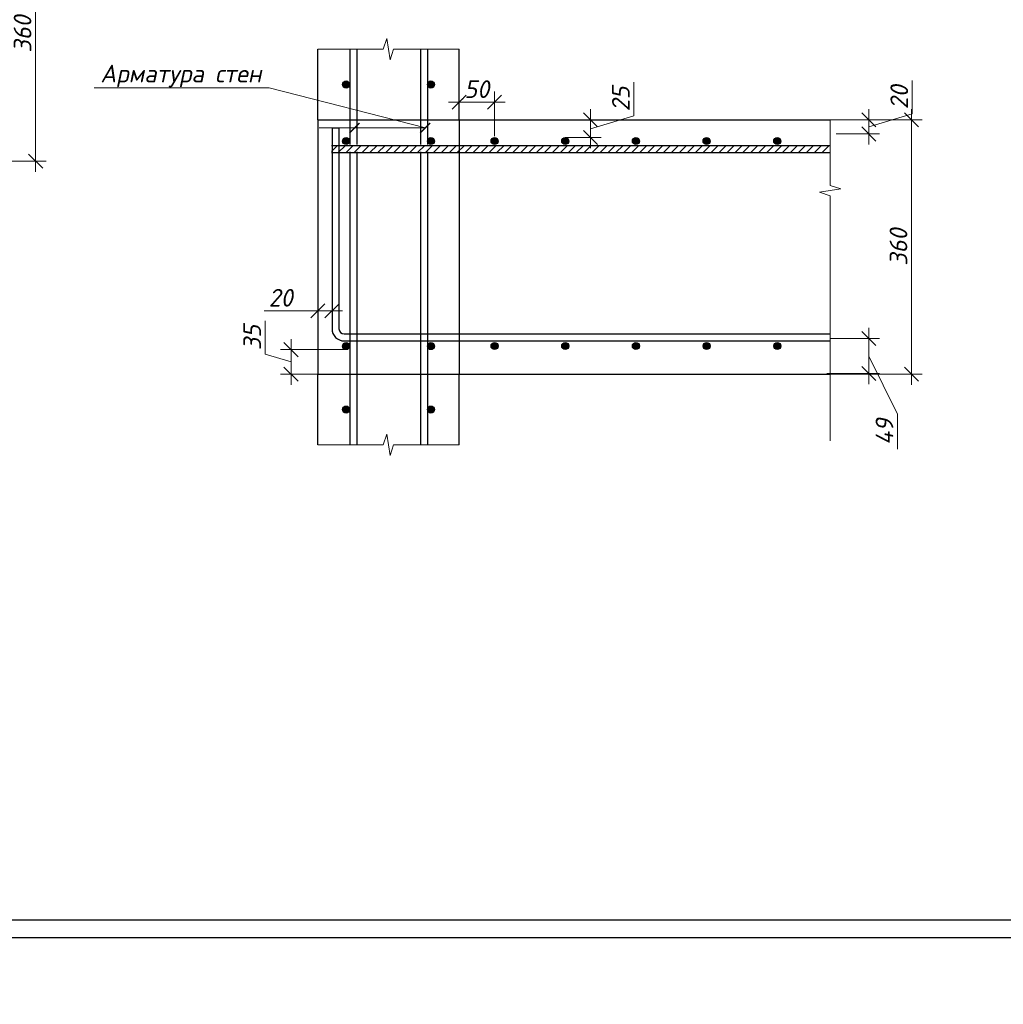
# Model space of a CAD drawing. Header units: millimetres. Extents: x 40580 to 2152466, y -328404 to 177125.
# Tile 171 of 252: x 525328 to 539245, y 134127 to 148061. Entities that reach past the tile are written whole.
import ezdxf

# ---------------------------------------------------------------- set-up
doc = ezdxf.new("R2010")
doc.units = ezdxf.units.MM
for name, color, linetype, lineweight in [('0.25___', 30, 'Continuous', 25), ('06 Текст 0.3', 131, 'Continuous', 25), ('RAZMER', 7, 'Continuous', 9), ('Выноски', 20, 'Continuous', 20), ('подоснова', 151, 'Continuous', 5), ('Размеры', 9, 'Continuous', 15), ('ТЕКСТ', 7, 'Continuous', 15)]:
    doc.layers.add(name, color=color, linetype=linetype, lineweight=lineweight)
for name, color, linetype in [('11', 7, 'Continuous'), ('801Арм Тонкие линии', 72, 'Continuous'), ('911Сл Штриховка', 50, 'Continuous'), ('Столовая - обозначения', 7, 'Continuous')]:
    doc.layers.add(name, color=color, linetype=linetype)
doc.styles.add('GOST-2.304_Type-B', font='GOST_Common.ttf')
doc.styles.add('ГОСТ', font='isocpeur.ttf')
doc.styles.add('ГОСТ 2.304', font='isocpeur.ttf')
doc.styles.add('Украинский', font='isocpeur.ttf', dxfattribs={"oblique": 12})
doc.dimstyles.new('10', dxfattribs={"dimscale": 0, "dimtxt": 250, "dimasz": 200, "dimexe": 150, "dimexo": 0, "dimgap": 60, "dimtad": 1, "dimdec": 0, "dimlfac": 0.1, "dimrnd": 1, "dimzin": 0, "dimdsep": 46, "dimtxsty": 'ГОСТ 2.304', "dimblk": 'OBLIQUE', "dimcen": 0.09, "dimdle": 150, "dimadec": 0, "dimazin": 0, "dimtfac": 1, "dimtdec": 0, "dimtmove": 1, "dimatfit": 2, "dimfxl": 1, "dimtzin": 0, "dimlwd": 0, "dimlwe": 0, "dimarcsym": 0})

# ---------------------------------------------------------------- blocks, each defined once
blk = doc.blocks.new('Штамп')
at = {"layer": '11', "lineweight": 30}
blk.add_line((254210, 84428), (311220, 84428), dxfattribs=at)
at = {"layer": '11'}
for p, q in [((252070, 84178), (281770, 84178)), ((281770, 84178), (311470, 84178))]:
    blk.add_line(p, q, dxfattribs=at)
blk = doc.blocks.new('_OBLIQUE')
at = {"color": 0, "linetype": 'ByBlock'}
blk.add_line((-0.5, -0.5), (0.5, 0.5), dxfattribs=at)
blk = doc.blocks.new('*D6084')
at = {"layer": 'Defpoints', "color": 0, "lineweight": 25, "ltscale": 0.3, "transparency": 16777216}
for p in [(521520, 149660), (525553, 149660), (521498, 146060)]:
    blk.add_point(p, dxfattribs=at)
at = {"layer": 'подоснова', "color": 0, "lineweight": 0, "ltscale": 0.3, "transparency": 16777216}
for p, q in [((525553, 145910), (525553, 149810)), ((521520, 149660), (525703, 149660)), ((521498, 146060), (525703, 146060))]:
    blk.add_line(p, q, dxfattribs=at)
at = {"layer": 'подоснова', "color": 0, "lineweight": 0, "ltscale": 0.3, "transparency": 16777216, "xscale": 200, "yscale": 200, "zscale": 200}
for p, rotation in [((525553, 149660), 90), ((525553, 146060), 270)]:
    blk.add_blockref('_OBLIQUE', p, dxfattribs=dict(at, rotation=rotation))
at = {"layer": 'подоснова', "color": 0, "ltscale": 0.3, "transparency": 16777216, "insert": (525368, 147860), "char_height": 250, "attachment_point": 5, "rotation": 90, "style": 'Украинский', "bg_fill": 3, "box_fill_scale": 1.1, "bg_fill_color": 256, "bg_fill_true_color": 13158600, "bg_fill_transparency": 0}
blk.add_mtext('360', dxfattribs=at)
blk = doc.blocks.new('*D5938')
at = {"layer": 'Defpoints', "color": 0, "lineweight": 25, "transparency": 16777216}
for p in [(532047, 146894), (531547, 146644), (532047, 146415)]:
    blk.add_point(p, dxfattribs=at)
at = {"layer": 'Размеры', "color": 0, "lineweight": 0, "transparency": 16777216}
for p, q in [((531547, 146644), (531547, 147044)), ((532047, 146415), (532047, 147044)), ((531397, 146894), (532197, 146894))]:
    blk.add_line(p, q, dxfattribs=at)
at = {"layer": 'Размеры', "color": 0, "transparency": 16777216, "insert": (531797, 147079), "char_height": 250, "attachment_point": 5, "style": 'Украинский', "bg_fill": 3, "box_fill_scale": 1.1, "bg_fill_color": 256, "bg_fill_true_color": 13158600, "bg_fill_transparency": 0}
blk.add_mtext('50', dxfattribs=at)
at = {"layer": 'Размеры', "color": 0, "lineweight": 0, "transparency": 16777216, "xscale": 200, "yscale": 200, "zscale": 200, "rotation": 180}
blk.add_blockref('_OBLIQUE', (531547, 146894), dxfattribs=at)
at = {"layer": 'Размеры', "color": 0, "lineweight": 0, "transparency": 16777216, "xscale": 200, "yscale": 200, "zscale": 200}
blk.add_blockref('_OBLIQUE', (532047, 146894), dxfattribs=at)
blk = doc.blocks.new('*D5939')
at = {"layer": 'Defpoints', "color": 0, "lineweight": 25, "transparency": 16777216}
for p in [(536797, 146644), (537947, 146644), (536797, 143044)]:
    blk.add_point(p, dxfattribs=at)
at = {"layer": 'Размеры', "color": 0, "lineweight": 0, "transparency": 16777216}
for p, q in [((537947, 142894), (537947, 146794)), ((536797, 146644), (538097, 146644)), ((536797, 143044), (538097, 143044))]:
    blk.add_line(p, q, dxfattribs=at)
at = {"layer": 'Размеры', "color": 0, "lineweight": 0, "transparency": 16777216, "xscale": 200, "yscale": 200, "zscale": 200}
for p, rotation in [((537947, 146644), 90), ((537947, 143044), 270)]:
    blk.add_blockref('_OBLIQUE', p, dxfattribs=dict(at, rotation=rotation))
at = {"layer": 'Размеры', "color": 0, "transparency": 16777216, "insert": (537762, 144844), "char_height": 250, "attachment_point": 5, "rotation": 90, "style": 'Украинский', "bg_fill": 3, "box_fill_scale": 1.1, "bg_fill_color": 256, "bg_fill_true_color": 13158600, "bg_fill_transparency": 0}
blk.add_mtext('360', dxfattribs=at)
blk = doc.blocks.new('*D6146')
at = {"layer": 'Defpoints', "color": 0, "lineweight": 25, "transparency": 16777216}
for p in [(536797, 143549), (537343, 143549), (536747, 143054)]:
    blk.add_point(p, dxfattribs=at)
at = {"layer": 'Размеры', "color": 0, "lineweight": 0, "transparency": 16777216}
for p, q in [((537343, 142904), (537343, 143699)), ((536797, 143549), (537493, 143549)), ((537343, 143301), (537749, 142480)), ((536747, 143054), (537493, 143054)), ((537749, 142480), (537749, 141982))]:
    blk.add_line(p, q, dxfattribs=at)
at = {"layer": 'Размеры', "color": 0, "lineweight": 0, "transparency": 16777216, "xscale": 200, "yscale": 200, "zscale": 200}
for p, rotation in [((537343, 143549), 90), ((537343, 143054), 270)]:
    blk.add_blockref('_OBLIQUE', p, dxfattribs=dict(at, rotation=rotation))
at = {"layer": 'Размеры', "color": 0, "transparency": 16777216, "insert": (537564, 142231), "char_height": 250, "attachment_point": 5, "rotation": 90, "style": 'Украинский', "bg_fill": 3, "box_fill_scale": 1.1, "bg_fill_color": 256, "bg_fill_true_color": 13158600, "bg_fill_transparency": 0}
blk.add_mtext('49', dxfattribs=at)
blk = doc.blocks.new('*D6147')
at = {"layer": 'Defpoints', "color": 0, "lineweight": 25, "transparency": 16777216}
for p in [(536797, 146644), (537343, 146644), (536881, 146444)]:
    blk.add_point(p, dxfattribs=at)
at = {"layer": 'Размеры', "color": 0, "lineweight": 0, "transparency": 16777216}
for p, q in [((537958, 146728), (537958, 147201)), ((537343, 146294), (537343, 146794)), ((537343, 146544), (537958, 146728)), ((536797, 146644), (537493, 146644)), ((536881, 146444), (537493, 146444))]:
    blk.add_line(p, q, dxfattribs=at)
at = {"layer": 'Размеры', "color": 0, "lineweight": 0, "transparency": 16777216, "xscale": 200, "yscale": 200, "zscale": 200}
for p, rotation in [((537343, 146644), 90), ((537343, 146444), 270)]:
    blk.add_blockref('_OBLIQUE', p, dxfattribs=dict(at, rotation=rotation))
at = {"layer": 'Размеры', "color": 0, "transparency": 16777216, "insert": (537773, 146965), "char_height": 250, "attachment_point": 5, "rotation": 90, "style": 'Украинский', "bg_fill": 3, "box_fill_scale": 1.1, "bg_fill_color": 256, "bg_fill_true_color": 13158600, "bg_fill_transparency": 0}
blk.add_mtext('20', dxfattribs=at)
blk = doc.blocks.new('*D6148')
at = {"layer": 'Defpoints', "color": 0, "lineweight": 25, "transparency": 16777216}
for p in [(529547, 144102), (529747, 144102), (529547, 143941)]:
    blk.add_point(p, dxfattribs=at)
at = {"layer": 'Размеры', "color": 0, "lineweight": 0, "transparency": 16777216}
for p, q in [((529547, 144102), (529547, 143791)), ((529747, 144102), (529747, 143791)), ((528786, 143941), (529547, 143941)), ((529897, 143941), (529397, 143941))]:
    blk.add_line(p, q, dxfattribs=at)
at = {"layer": 'Размеры', "color": 0, "lineweight": 0, "transparency": 16777216, "xscale": 200, "yscale": 200, "zscale": 200, "rotation": 180}
blk.add_blockref('_OBLIQUE', (529547, 143941), dxfattribs=at)
at = {"layer": 'Размеры', "color": 0, "lineweight": 0, "transparency": 16777216, "xscale": 200, "yscale": 200, "zscale": 200}
blk.add_blockref('_OBLIQUE', (529747, 143941), dxfattribs=at)
at = {"layer": 'Размеры', "color": 0, "transparency": 16777216, "insert": (529022, 144126), "char_height": 250, "attachment_point": 5, "style": 'Украинский', "bg_fill": 3, "box_fill_scale": 1.1, "bg_fill_color": 256, "bg_fill_true_color": 13158600, "bg_fill_transparency": 0}
blk.add_mtext('20', dxfattribs=at)
blk = doc.blocks.new('*D5943')
at = {"layer": 'Defpoints', "color": 0, "lineweight": 25, "transparency": 16777216}
for p in [(529947, 143392), (529167, 143044), (529947, 143044)]:
    blk.add_point(p, dxfattribs=at)
at = {"layer": 'Размеры', "color": 0, "lineweight": 0, "transparency": 16777216}
for p, q in [((528802, 143327), (528802, 143801)), ((529167, 143542), (529167, 142894)), ((529947, 143392), (529017, 143392)), ((529167, 143218), (528802, 143327)), ((529947, 143044), (529017, 143044))]:
    blk.add_line(p, q, dxfattribs=at)
at = {"layer": 'Размеры', "color": 0, "lineweight": 0, "transparency": 16777216, "xscale": 200, "yscale": 200, "zscale": 200}
for p, rotation in [((529167, 143392), 90), ((529167, 143044), 270)]:
    blk.add_blockref('_OBLIQUE', p, dxfattribs=dict(at, rotation=rotation))
at = {"layer": 'Размеры', "color": 0, "transparency": 16777216, "insert": (528617, 143564), "char_height": 250, "attachment_point": 5, "rotation": 90, "style": 'Украинский', "bg_fill": 3, "box_fill_scale": 1.1, "bg_fill_color": 256, "bg_fill_true_color": 13158600, "bg_fill_transparency": 0}
blk.add_mtext('35', dxfattribs=at)
blk = doc.blocks.new('*D5944')
at = {"layer": 'Defpoints', "color": 0, "lineweight": 25, "transparency": 16777216}
for p in [(533047, 146644), (533404, 146644), (533047, 146394)]:
    blk.add_point(p, dxfattribs=at)
at = {"layer": 'Размеры', "color": 0, "lineweight": 0, "transparency": 16777216}
for p, q in [((534019, 146703), (534019, 147176)), ((533404, 146244), (533404, 146794)), ((533047, 146644), (533554, 146644)), ((533404, 146519), (534019, 146703)), ((533047, 146394), (533554, 146394))]:
    blk.add_line(p, q, dxfattribs=at)
at = {"layer": 'Размеры', "color": 0, "lineweight": 0, "transparency": 16777216, "xscale": 200, "yscale": 200, "zscale": 200}
for p, rotation in [((533404, 146644), 90), ((533404, 146394), 270)]:
    blk.add_blockref('_OBLIQUE', p, dxfattribs=dict(at, rotation=rotation))
at = {"layer": 'Размеры', "color": 0, "transparency": 16777216, "insert": (533834, 146940), "char_height": 250, "attachment_point": 5, "rotation": 90, "style": 'Украинский', "bg_fill": 3, "box_fill_scale": 1.1, "bg_fill_color": 256, "bg_fill_true_color": 13158600, "bg_fill_transparency": 0}
blk.add_mtext('25', dxfattribs=at)

msp = doc.modelspace()

# ---------------------------------------------------------------- hatches: boundary and pattern name
at = {"layer": '911Сл Штриховка', "true_color": 0x000000}
h = msp.add_hatch(color=18, dxfattribs=at)
edge = h.paths.add_edge_path()
edge.add_arc((529946.774, 147143.803), 50, 0, 360)
h = msp.add_hatch(color=18, dxfattribs=at)
edge = h.paths.add_edge_path()
edge.add_arc((531146.774, 147143.803), 50, 0, 360)
h = msp.add_hatch(color=18, dxfattribs=at)
edge = h.paths.add_edge_path()
edge.add_arc((529946.774, 146343.803), 50, 0, 360)
h = msp.add_hatch(color=18, dxfattribs=at)
edge = h.paths.add_edge_path()
edge.add_arc((531146.774, 146343.803), 50, 0, 360)
h = msp.add_hatch(color=18, dxfattribs=at)
edge = h.paths.add_edge_path()
edge.add_arc((533046.774, 146343.803), 50, 0, 360)
h = msp.add_hatch(color=18, dxfattribs=at)
edge = h.paths.add_edge_path()
edge.add_arc((534046.774, 146343.803), 50, 0, 360)
h = msp.add_hatch(color=18, dxfattribs=at)
edge = h.paths.add_edge_path()
edge.add_arc((535046.774, 146343.803), 50, 0, 360)
h = msp.add_hatch(color=18, dxfattribs=at)
edge = h.paths.add_edge_path()
edge.add_arc((536046.774, 146343.803), 50, 0, 360)
h = msp.add_hatch(color=18, dxfattribs=at)
edge = h.paths.add_edge_path()
edge.add_arc((529946.775, 143442.11), 50, 0, 360)
h = msp.add_hatch(color=18, dxfattribs=at)
edge = h.paths.add_edge_path()
edge.add_arc((531146.774, 143442.412), 50, 0, 360)
h = msp.add_hatch(color=18, dxfattribs=at)
edge = h.paths.add_edge_path()
edge.add_arc((532047.073, 143443.766), 50, 0, 360)
h = msp.add_hatch(color=18, dxfattribs=at)
edge = h.paths.add_edge_path()
edge.add_arc((533047.073, 143443.766), 50, 0, 360)
h = msp.add_hatch(color=18, dxfattribs=at)
edge = h.paths.add_edge_path()
edge.add_arc((534047.073, 143443.766), 50, 0, 360)
h = msp.add_hatch(color=18, dxfattribs=at)
edge = h.paths.add_edge_path()
edge.add_arc((535047.073, 143443.766), 50, 0, 360)
h = msp.add_hatch(color=18, dxfattribs=at)
edge = h.paths.add_edge_path()
edge.add_arc((536047.073, 143443.766), 50, 0, 360)
h = msp.add_hatch(color=18, dxfattribs=at)
edge = h.paths.add_edge_path()
edge.add_arc((529946.774, 142543.803), 50, 0, 360)
h = msp.add_hatch(color=18, dxfattribs=at)
edge = h.paths.add_edge_path()
edge.add_arc((531146.774, 142543.803), 50, 0, 360)
at = {"layer": 'Размеры', "true_color": 0x000000}
h = msp.add_hatch(dxfattribs=at)
h.set_pattern_fill('ANSI31', color=18, scale=25)
h.set_pattern_definition([(45, (-2462584.83, 62690.414), (-56.1266008, 56.1266008), [])])
h.paths.add_polyline_path([(529739.929, 146281.646), (529739.929, 146181.021), (536789.932, 146182.879), (536789.932, 146281.646)])

# ---------------------------------------------------------------- linework, layer by layer
at = {"layer": '0.25___', "color": 18, "linetype": 'Continuous', "lineweight": 25, "true_color": 0x000000}
for p, q in [((529546.774, 146643.803), (529546.774, 147643.803)), ((529996.774, 147643.803), (529996.774, 146293.803)), ((530096.774, 147643.803), (530096.774, 146293.803)), ((530996.774, 147643.803), (530996.774, 146293.803)), ((531096.774, 147643.803), (531096.774, 146293.803)), ((529546.774, 146643.803), (529546.774, 143043.803)), ((529996.774, 146193.193), (529996.774, 144992.11)), ((530096.774, 146193.22), (530096.774, 144992.137)), ((530996.774, 146193.464), (530996.774, 144992.385)), ((531096.774, 146193.491), (531096.774, 144992.412)), ((529996.774, 145093.803), (529996.774, 142043.803)), ((530096.774, 145093.803), (530096.774, 142043.803)), ((530996.774, 145093.803), (530996.774, 142043.803)), ((531096.774, 145093.803), (531096.774, 142043.803)), ((529546.774, 142043.803), (529546.774, 143043.803)), ((531546.774, 142043.803), (531546.774, 143043.803))]:
    msp.add_line(p, q, dxfattribs=at)
msp.add_lwpolyline([(529546.774, 143043.803), (536796.777, 143043.803)], dxfattribs=at)
at = {"layer": '06 Текст 0.3', "color": 18, "ltscale": 100, "true_color": 0x000000}
msp.add_line((529746.774, 146293.803), (529746.767, 146194.419), dxfattribs=at)
for points in [[(529739.929, 146281.646), (536789.932, 146281.646)], [(529739.929, 146180.969), (536789.932, 146182.879)]]:
    msp.add_lwpolyline(points, dxfattribs=at)
at = {"layer": '801Арм Тонкие линии', "color": 18, "true_color": 0x000000}
for centre in [(529946.774, 147143.803), (531146.774, 147143.803), (529946.774, 146343.803), (531146.774, 146343.803), (533046.774, 146343.803), (534046.774, 146343.803), (535046.774, 146343.803), (536046.774, 146343.803), (529946.775, 143442.11), (531146.774, 143442.412), (532047.073, 143443.766), (533047.073, 143443.766), (534047.073, 143443.766), (535047.073, 143443.766), (536047.073, 143443.766), (529946.774, 142543.803), (531146.774, 142543.803)]:
    msp.add_circle(centre, 50, dxfattribs=at)
at = {"layer": 'RAZMER', "color": 18, "lineweight": 30, "true_color": 0x000000}
msp.add_line((529745.801, 146529.431), (529844.72, 146529.431), dxfattribs=at)
for points in [[(529746.77, 146530.785), (529746.77, 143688.051)], [(529845.69, 146530.785), (529845.69, 143688.051)]]:
    msp.add_lwpolyline(points, dxfattribs=at)
for radius in [173.17, 74.25]:
    msp.add_arc((529919.94, 143688.051), radius, 180, 270, dxfattribs=at)
at = {"layer": 'Выноски', "color": 18, "true_color": 0x000000}
for q in [(529566.617, 146529.114), (531066.617, 146529.123)]:
    msp.add_line((530066.617, 146529.123), q, dxfattribs=at)
at = {"layer": 'Выноски', "color": 18, "true_color": 0x000000, "const_width": 20}
for points in [[(529995.906, 146458.412), (530137.328, 146599.833)], [(530995.906, 146458.412), (531137.328, 146599.833)]]:
    msp.add_lwpolyline(points, dxfattribs=at)
at = {"layer": 'подоснова', "color": 18, "lineweight": 15, "ltscale": 0.3, "true_color": 0x000000}
msp.add_line((528855.791, 147099.146), (528855.691, 147099.146), dxfattribs=at)
for points in [[(526382.552, 147099.146), (528855.691, 147099.146)], [(531068.332, 146530.838), (528855.791, 147099.146)]]:
    msp.add_lwpolyline(points, dxfattribs=at)
at = {"layer": 'Размеры', "color": 18, "true_color": 0x000000}
for points in [[(529546.774, 147643.803), (530469.326, 147643.803), (530521.774, 147793.803), (530571.774, 147493.803), (530618.889, 147643.803), (531546.774, 147643.803)], [(536796.777, 142102.613), (536796.777, 145566.354), (536646.777, 145618.803), (536946.777, 145668.803), (536796.777, 145715.917), (536796.777, 146643.803)], [(529546.774, 142043.803), (530469.326, 142043.803), (530521.774, 142193.803), (530571.774, 141893.803), (530618.889, 142043.803), (531546.774, 142043.803)]]:
    msp.add_lwpolyline(points, dxfattribs=at)

# ---------------------------------------------------------------- block references
at = {"layer": 'Столовая - обозначения', "color": 18, "lineweight": 20, "true_color": 0x000000}
msp.add_blockref('Штамп', (247319.619, 50897.048), dxfattribs=at)

# ---------------------------------------------------------------- texts
at = {"color": 18, "true_color": 0x000000, "insert": (478205.522, 141765.641), "char_height": 250, "attachment_point": 1, "style": 'ГОСТ'}
msp.add_mtext_dynamic_manual_height_columns('\\pi250;В выделенной области представлена замененная (актуальная) версия. Содержание изменения см. в листе разрешения на внесение изменений.', width=17218.922, gutter_width=5800, heights=[931.637], dxfattribs=at)
at = {"layer": 'подоснова', "color": 18, "ltscale": 0.3, "true_color": 0x000000, "insert": (527609.122, 147424.146), "char_height": 250, "attachment_point": 2, "style": 'GOST-2.304_Type-B'}
msp.add_mtext('{\\fISOCPEUR|b0|i0|c204|p34;\\Q12;Арматура стен}', dxfattribs=at)
at = {"layer": 'ТЕКСТ', "color": 18, "ltscale": 100, "true_color": 0x000000, "char_height": 250, "width": 5911.0211, "attachment_point": 1, "style": 'GOST-2.304_Type-B'}
for s, insert in [('\\pi1400.20752,t7400.20752;Схема расположения \\P\\pi594.90449,t6594.90449;элементов лестничной клетки. \\P\\pi1489.60146,t7489.60146;Разрез 1-1, 2-2, 3-3 ', (317510.903, 136525.816)), ('\\pi725.20752,t6725.20752;Армирование промежуточной \\P\\pi1975.20752,t7975.20752;площадки №1', (423159.431, 136525.816)), ('\\pi725.20752,t6725.20752;Армирование промежуточной \\P\\pi1950.20752,t7950.20752;площадки №2', (485135.347, 136525.816))]:
    msp.add_mtext(s, dxfattribs=dict(at, insert=insert))

# ---------------------------------------------------------------- next in the draw order: dimensions: what is measured, and where the dimension line sits
at = {"layer": 'подоснова', "color": 18, "ltscale": 0.3, "true_color": 0x000000}
dim = msp.add_linear_dim(base=(525552.648, 149659.903), p1=(521498.451, 146059.903), p2=(521520.206, 149659.903), angle=90, dimstyle='10', override={"dimscale": 1, "dimtxsty": 'Украинский', "dimtfill": 1}, dxfattribs=at)
dim.commit()
dim.dimension.update_dxf_attribs({"geometry": '*D6084', "text_midpoint": (525367.648, 147859.903)})
at = {"layer": 'Размеры', "color": 18, "true_color": 0x000000}
for base, p1, p2, picture, middle in [((532046.774, 146893.803), (531546.774, 146643.803), (532046.774, 146414.513), '*D5938', (531796.774, 146893.803)), ((529546.774, 143940.779), (529746.77, 144101.961), (529546.774, 144101.961), '*D6148', (529022.269, 143810.571))]:
    dim = msp.add_linear_dim(base=base, p1=p1, p2=p2, dimstyle='10', override={"dimscale": 1, "dimtxsty": 'Украинский', "dimtfill": 1}, dxfattribs=at)
    dim.commit()
    dim.dimension.update_dxf_attribs({"geometry": picture, "text_midpoint": middle, "dimtype": 160})

# ---------------------------------------------------------------- next in the draw order: hatches: boundary and pattern name
at = {"layer": '911Сл Штриховка', "true_color": 0x000000}
h = msp.add_hatch(color=18, dxfattribs=at)
edge = h.paths.add_edge_path()
edge.add_arc((532046.774, 146343.803), 50, 0, 360)

# ---------------------------------------------------------------- next in the draw order: linework, layer by layer
at = {"layer": '0.25___', "color": 18, "linetype": 'Continuous', "lineweight": 25, "true_color": 0x000000}
for q in [(531546.774, 147643.803), (531546.774, 143043.803)]:
    msp.add_line((531546.774, 146643.803), q, dxfattribs=at)
msp.add_lwpolyline([(529546.774, 146643.803), (536796.777, 146643.803)], dxfattribs=at)
at = {"layer": '801Арм Тонкие линии', "color": 18, "true_color": 0x000000}
msp.add_circle((532046.774, 146343.803), 50, dxfattribs=at)

# ---------------------------------------------------------------- next in the draw order: dimensions: what is measured, and where the dimension line sits
at = {"layer": 'Размеры', "color": 18, "true_color": 0x000000}
for base, p1, p2, picture, middle in [((533403.672, 146643.803), (533046.774, 146393.803), (533046.774, 146643.803), '*D5944', (533833.672, 146763.303)), ((537946.731, 146643.803), (536796.755, 143043.803), (536796.755, 146643.803), '*D5939', (537761.731, 144843.803))]:
    dim = msp.add_linear_dim(base=base, p1=p1, p2=p2, angle=90, dimstyle='10', override={"dimscale": 1, "dimtxsty": 'Украинский', "dimtfill": 1}, dxfattribs=at)
    dim.commit()
    dim.dimension.update_dxf_attribs({"geometry": picture, "text_midpoint": middle})

# ---------------------------------------------------------------- next in the draw order: dimensions: what is measured, and where the dimension line sits
dim = msp.add_linear_dim(base=(537343.169, 146643.803), p1=(536881.079, 146443.803), p2=(536796.733, 146643.803), angle=90, dimstyle='10', override={"dimscale": 1, "dimtxsty": 'Украинский', "dimtfill": 1}, dxfattribs=at)
dim.commit()
dim.dimension.update_dxf_attribs({"geometry": '*D6147', "text_midpoint": (537773.169, 146788.303)})
dim = msp.add_linear_dim(base=(537343.168992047, 143548.802637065), p1=(536747.090885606, 143053.802637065), p2=(536796.77689405, 143548.802637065), angle=90, dimstyle='10', override={"dimscale": 1, "dimtxsty": 'Украинский', "dimtfill": 1}, dxfattribs=at)
dim.commit()
dim.dimension.update_dxf_attribs({"geometry": '*D6146', "text_midpoint": (537749.418992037, 142420.192875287), "dimtype": 160})

# ---------------------------------------------------------------- next in the draw order: linework, layer by layer
at = {"layer": 'RAZMER', "color": 18, "lineweight": 30, "true_color": 0x000000}
for points in [[(529919.94, 143613.801), (536788.317, 143613.801)], [(529919.94, 143514.882), (536788.317, 143514.882)]]:
    msp.add_lwpolyline(points, dxfattribs=at)

# ---------------------------------------------------------------- next in the draw order: dimensions: what is measured, and where the dimension line sits
at = {"layer": 'Размеры', "color": 18, "true_color": 0x000000}
dim = msp.add_linear_dim(base=(529167.167, 143043.803), p1=(529946.775, 143392.11), p2=(529946.775, 143043.803), angle=90, dimstyle='10', override={"dimscale": 1, "dimtxsty": 'Украинский', "dimtfill": 1}, dxfattribs=at)
dim.commit()
dim.dimension.update_dxf_attribs({"geometry": '*D5943', "text_midpoint": (528617.167, 143387.456)})

# ---------------------------------------------------------------- next in the draw order: texts
at = {"color": 18, "true_color": 0x000000, "insert": (250111.057, 153773.154), "char_height": 200, "attachment_point": 1, "style": 'ГОСТ'}
msp.add_mtext_dynamic_manual_height_columns('\\pi9510.738;{\\H1.5152x;\\P\\pi1000;Общие указания\\P\\pi200;}1.^IРабочая документация разработана в соответствии с заданием на проектирование, требованиями действующих технических регламентов, стандартов, сводов правил и других документов, содержащих установленные требования.\\P2.^IРабочая документация выполнена в соответствии со следующими нормативными и техническими документами:\\P-^IСП 20.13330.2016 "Нагрузки и Воздействия";\\P-^IСП 63.13330.2012 "Бетонные и железобетонные конструкции. Основные положения";\\P-^IСП 22.13330.2016 "Основания зданий и сооружений";\\P-^IСП 45.13330.2012 "Земляные сооружения, основания и фундаменты".\\P3.   За относительную отметку 0,000 принята отметка чистого пола первого этажа.\\P4.^IПеречень видов работ, для которых необходимо составлять акты освидетельствования скрытых работ:\\P-^Iармирование конструкций;\\P-^Iосвидетельствование опалубки перед бетонированием;\\P-^Iвыполнение сварочных работ;\\P-^Iотбор контрольных проб бетона;\\P-^Iсоответствие законченных железобетонных конструкций проекту с отображением качества работ;\\P-^Iустройство монолитных конструкций, выполняемых в зимнее время;  \\P\\pi0;        -    устройство гидроизоляции;\\P\\pi200;-^Iуплотнение грунтов и обратную засыпку.\\PЗапрещается выполнение последующих работ при отсутствии актов освидетельствования предшествующих скрытых работ во всех случаях.\\P\\pi0;        5. Проект рассчитан на производство работ в период положительных температур. В случае выполнения работ при отрицательных температурах необходимо выполнять требования СНиП часть 3 по производству работ и ППР.\\P        6. При минимальной температуре воздуха до минус 15°С допускается:\\P\\pi200;-выдерживание бетона в конструкции методом термоса, при предварительном разогреве бетонной смеси;\\P -форсированный электроразогрев бетона в конструкции с повторным уплотнением.\\PПри минимальной температуре воздуха до минус 25°С допускается:\\P -обогрев бетона в греющей опалубке с помощью низкотемпературных электронагревателей;\\P -электродный сквозной прогрев бетона;\\P -электрообогрев с помощью греющего провода.\\P      7. В процессе бетонирования обеспечить соблюдение защитных слоев и мест положения рабочей арматуры согласно проекту. Величина защитного слоя продольной рабочей арматуры у боковых граней стен монолитных участков должны быть не менее 20мм и не менее диаметра продольной рабочей арматуры конструкции, величина защитного слоя поперечной арматуры - не менее 10 мм\\P      8. Крестовые соединения стержней продольной и поперечной арматуры, соединение стержней продольной арматуры по длине выполнить вязкой отожженой проволокой диаметром 2,0-3,0 мм', width=17710.69822, gutter_width=5800, heights=[13133.416], dxfattribs=at)

doc.saveas('drawing.dxf')
